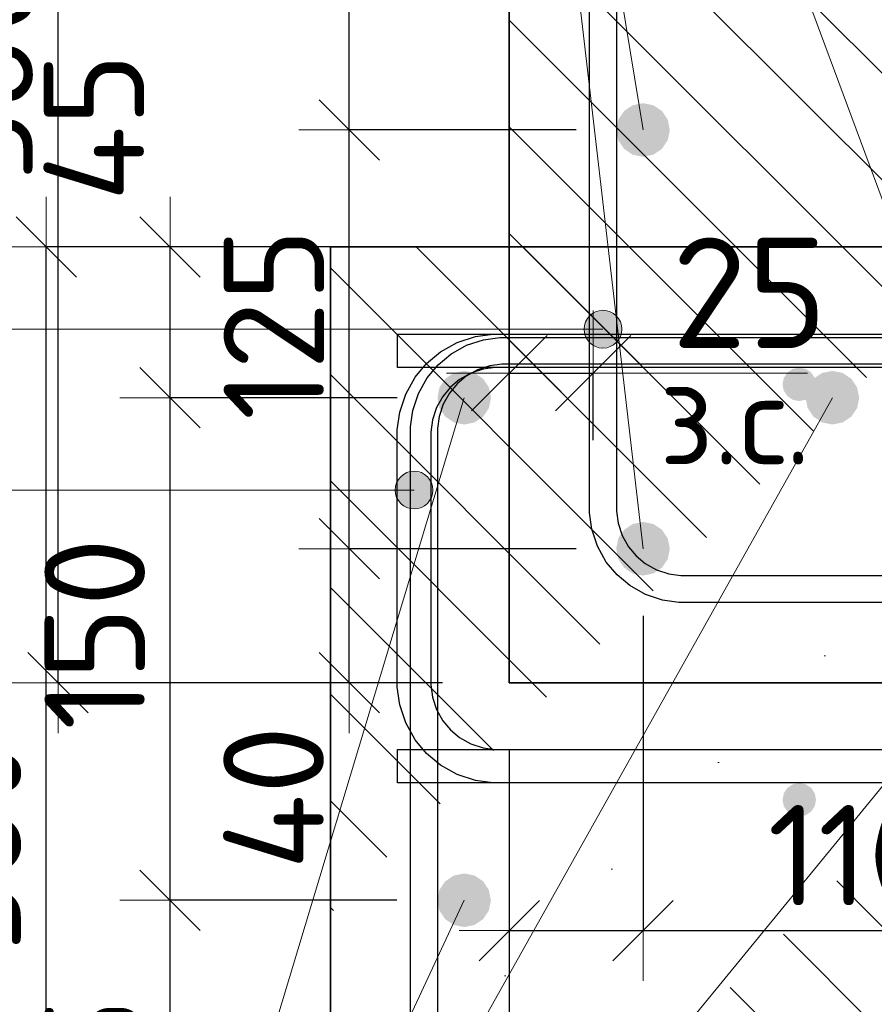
# Model space of a CAD drawing. Header units: metres. Extents: x -38 to 97, y -15 to 21.
# Tile 18 of 114: x 72.026 to 72.281, y 2.088 to 2.382. Entities that reach past the tile are written whole.
import ezdxf

# ---------------------------------------------------------------- set-up
doc = ezdxf.new("R2010")
doc.units = ezdxf.units.M
doc.header["$PDMODE"] = 65
for name, color, linetype, lineweight in [('XR$3$Арм.стержн. Хомут', 240, 'Continuous', 35), ('XR$3$Арм.стержн.горизонт. 1', 180, 'Continuous', 35), ('XR$3$Размерная линия (1)', 7, 'Continuous', 13), ('XR$3$Размерная линия_ общее', 7, 'Continuous', 13), ('XR$5$Арм. стержнями верхней зоны', 180, 'Continuous', 35), ('XR$5$Арм. стержнями нижней зоны', 180, 'Continuous', 35), ('XR$5$Арм.стержн. Арматура края', 96, 'Continuous', 35), ('XR$5$Арм.стержн. Хомут', 240, 'Continuous', 35), ('XR$5$Арм.стержн.горизонт. 1', 180, 'Continuous', 35), ('XR$5$Размерная линия (1)', 7, 'Continuous', 13)]:
    doc.layers.add(name, color=color, linetype=linetype, lineweight=lineweight)
doc.styles.add('ISOCPEUR', font='txt')
doc.dimstyles.new('DIMSTYLE_11', dxfattribs={"dimtxt": 0.033, "dimasz": 0.0375, "dimexe": 0, "dimexo": 0, "dimgap": 0.0165, "dimtad": 2, "dimdec": 0, "dimlfac": 1000, "dimrnd": 1, "dimzin": 12, "dimdsep": 46, "dimtxsty": 'ISOCPEUR', "dimblk1": 'ALL_ML_STRICH', "dimblk2": 'ALL_ML_STRICH', "dimsah": 1, "dimcen": 0, "dimclrd": 7, "dimclre": 256, "dimclrt": 7, "dimadec": 0, "dimazin": 0, "dimtfac": 1, "dimtdec": 0, "dimtix": 1, "dimtmove": 2, "dimatfit": 3, "dimfxl": 0, "dimtvp": 1.2, "dimtzin": 0, "dimlwd": 0, "dimlwe": -3, "dimarcsym": 0})
doc.dimstyles.new('DIMSTYLE_23', dxfattribs={"dimtxt": 0.03, "dimasz": 0.03, "dimexe": 0, "dimexo": 0, "dimgap": 0.015, "dimtad": 2, "dimdec": 0, "dimlfac": 1000, "dimrnd": 5, "dimzin": 12, "dimdsep": 46, "dimtxsty": 'ISOCPEUR', "dimblk1": 'ALL_ML_STRICH', "dimblk2": 'ALL_ML_STRICH', "dimsah": 1, "dimcen": 0, "dimclrd": 7, "dimclre": 256, "dimclrt": 7, "dimadec": 0, "dimazin": 0, "dimtfac": 1, "dimtdec": 0, "dimtix": 1, "dimtmove": 2, "dimatfit": 3, "dimfxl": 0, "dimtvp": 1.2, "dimtzin": 0, "dimlwd": 0, "dimlwe": -3, "dimarcsym": 0})
doc.dimstyles.new('DIMSTYLE_24', dxfattribs={"dimtxt": 0.03, "dimasz": 0.03, "dimexe": 0, "dimexo": 0, "dimgap": 0.015, "dimtad": 2, "dimdec": 0, "dimlfac": 1000, "dimrnd": 5, "dimzin": 12, "dimdsep": 46, "dimtxsty": 'ISOCPEUR', "dimblk1": 'ALL_ML_STRICH', "dimblk2": 'ALL_ML_STRICH', "dimsah": 1, "dimcen": 0, "dimclrd": 7, "dimclre": 256, "dimclrt": 7, "dimadec": 0, "dimazin": 0, "dimtfac": 1, "dimtdec": 0, "dimtix": 1, "dimtmove": 2, "dimatfit": 3, "dimfxl": 0, "dimtzin": 0, "dimlwd": 0, "dimlwe": -3, "dimarcsym": 0})
doc.dimstyles.new('DIMSTYLE_32', dxfattribs={"dimtxt": 0.03, "dimasz": 0.03, "dimexe": 0, "dimexo": 0, "dimgap": 0.015, "dimtad": 0, "dimdec": 0, "dimlfac": 1000, "dimrnd": 5, "dimzin": 12, "dimdsep": 46, "dimtxsty": 'ISOCPEUR', "dimblk1": 'ALL_ML_STRICH', "dimblk2": 'ALL_ML_STRICH', "dimsah": 1, "dimcen": 0, "dimclrd": 7, "dimclre": 256, "dimclrt": 7, "dimadec": 0, "dimazin": 0, "dimtfac": 1, "dimtdec": 0, "dimtix": 1, "dimtmove": 2, "dimatfit": 3, "dimfxl": 0, "dimtvp": 1.2, "dimtzin": 0, "dimlwd": 0, "dimlwe": -3, "dimarcsym": 0})
pattern_1 = [(135, (0, 0), (-0.031819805, -0.031819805), [0.4, -0.05, 0, -0.05]), (135, (-0.01591, -0.01591), (-0.031819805, -0.031819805), [0.8, -0.1, 0.1, -0.1])]

# ---------------------------------------------------------------- blocks, each defined once
blk = doc.blocks.new('ALL_ML_STRICH')
at = {"color": 0, "linetype": 'ByBlock', "lineweight": -2}
for p, q in [((0, -0.5), (0, 0.5)), ((-0.3, -0.3), (0.3, 0.3)), ((-1, 0), (0.5, 0))]:
    blk.add_line(p, q, dxfattribs=at)
blk = doc.blocks.new('*D237')
at = {"layer": 'DEFPOINTS', "color": 7, "linetype": 'Continuous', "lineweight": 13, "transparency": 33554687}
for p in [(72.17211, 2.18403), (72.47211, 2.18403), (72.17211, 2.03505)]:
    blk.add_point(p, dxfattribs=at)
at = {"layer": 'XR$3$Размерная линия (1)', "color": 9, "linetype": 'Continuous', "lineweight": -2, "true_color": 0xc7c7c7, "transparency": 33554687}
for p, q in [((72.17211, 2.16403), (72.17211, 2.03505)), ((72.47211, 2.16403), (72.47211, 2.03505))]:
    blk.add_line(p, q, dxfattribs=at)
at = {"layer": 'XR$3$Размерная линия (1)', "color": 7, "linetype": 'Continuous', "lineweight": -2, "transparency": 33554687}
blk.add_line((72.17211, 2.03505), (72.47211, 2.03505), dxfattribs=at)
at = {"layer": 'XR$3$Размерная линия (1)', "color": 7, "linetype": 'Continuous', "lineweight": 13, "transparency": 33554687, "xscale": 0.03, "yscale": 0.03, "zscale": 0.03, "rotation": 180}
blk.add_blockref('ALL_ML_STRICH', (72.17211, 2.03505), dxfattribs=at)
at = {"layer": 'XR$3$Размерная линия (1)', "color": 7, "linetype": 'Continuous', "lineweight": 13, "transparency": 33554687, "xscale": 0.03, "yscale": 0.03, "zscale": 0.03}
blk.add_blockref('ALL_ML_STRICH', (72.47211, 2.03505), dxfattribs=at)
at = {"layer": 'XR$3$Размерная линия (1)', "color": 7, "linetype": 'Continuous', "lineweight": 13, "transparency": 33554687, "insert": (72.32361, 2.05755), "char_height": 0.03, "width": 0.09, "attachment_point": 5, "style": 'ISOCPEUR'}
blk.add_mtext('\\A1;{300}', dxfattribs=at)
blk = doc.blocks.new('*D238')
at = {"layer": 'DEFPOINTS', "color": 7, "linetype": 'Continuous', "lineweight": 13, "transparency": 33554687}
for p in [(72.21203, 2.22403), (72.17211, 2.18403), (72.17211, 2.11005)]:
    blk.add_point(p, dxfattribs=at)
at = {"layer": 'XR$3$Размерная линия (1)', "color": 9, "linetype": 'Continuous', "lineweight": -2, "true_color": 0xc7c7c7, "transparency": 33554687}
for p, q in [((72.21203, 2.20403), (72.21203, 2.11005)), ((72.17211, 2.16403), (72.17211, 2.11005))]:
    blk.add_line(p, q, dxfattribs=at)
at = {"layer": 'XR$3$Размерная линия (1)', "color": 7, "linetype": 'Continuous', "lineweight": -2, "transparency": 33554687}
blk.add_line((72.17211, 2.11005), (72.21203, 2.11005), dxfattribs=at)
at = {"layer": 'XR$3$Размерная линия (1)', "color": 7, "linetype": 'Continuous', "lineweight": 13, "transparency": 33554687, "xscale": 0.03, "yscale": 0.03, "zscale": 0.03, "rotation": 180}
blk.add_blockref('ALL_ML_STRICH', (72.17211, 2.11005), dxfattribs=at)
at = {"layer": 'XR$3$Размерная линия (1)', "color": 7, "linetype": 'Continuous', "lineweight": 13, "transparency": 33554687, "xscale": 0.03, "yscale": 0.03, "zscale": 0.03}
blk.add_blockref('ALL_ML_STRICH', (72.21203, 2.11005), dxfattribs=at)
at = {"layer": 'XR$3$Размерная линия (1)', "color": 7, "linetype": 'Continuous', "lineweight": 13, "transparency": 33554687, "insert": (72.2222, 2.06933), "char_height": 0.03, "width": 0.06, "attachment_point": 5, "style": 'ISOCPEUR'}
blk.add_mtext('\\A1;{40}', dxfattribs=at)
blk = doc.blocks.new('*D239')
at = {"layer": 'DEFPOINTS', "color": 7, "linetype": 'Continuous', "lineweight": 13, "transparency": 33554687}
for p in [(72.21203, 2.22403), (72.32203, 2.22403), (72.21203, 2.11005)]:
    blk.add_point(p, dxfattribs=at)
at = {"layer": 'XR$3$Размерная линия (1)', "color": 9, "linetype": 'Continuous', "lineweight": -2, "true_color": 0xc7c7c7, "transparency": 33554687}
for p, q in [((72.21203, 2.20403), (72.21203, 2.11005)), ((72.32203, 2.20403), (72.32203, 2.11005))]:
    blk.add_line(p, q, dxfattribs=at)
at = {"layer": 'XR$3$Размерная линия (1)', "color": 7, "linetype": 'Continuous', "lineweight": -2, "transparency": 33554687}
blk.add_line((72.21203, 2.11005), (72.32203, 2.11005), dxfattribs=at)
at = {"layer": 'XR$3$Размерная линия (1)', "color": 7, "linetype": 'Continuous', "lineweight": 13, "transparency": 33554687, "xscale": 0.03, "yscale": 0.03, "zscale": 0.03, "rotation": 180}
blk.add_blockref('ALL_ML_STRICH', (72.21203, 2.11005), dxfattribs=at)
at = {"layer": 'XR$3$Размерная линия (1)', "color": 7, "linetype": 'Continuous', "lineweight": 13, "transparency": 33554687, "xscale": 0.03, "yscale": 0.03, "zscale": 0.03}
blk.add_blockref('ALL_ML_STRICH', (72.32203, 2.11005), dxfattribs=at)
at = {"layer": 'XR$3$Размерная линия (1)', "color": 7, "linetype": 'Continuous', "lineweight": 13, "transparency": 33554687, "insert": (72.27453, 2.13255), "char_height": 0.03, "width": 0.09, "attachment_point": 5, "style": 'ISOCPEUR'}
blk.add_mtext('\\A1;{110}', dxfattribs=at)
blk = doc.blocks.new('*D242')
at = {"layer": 'DEFPOINTS', "color": 7, "linetype": 'Continuous', "lineweight": 13, "transparency": 33554687}
for p in [(72.17211, 2.2764), (72.17211, 2.24142), (72.19711, 2.23642)]:
    blk.add_point(p, dxfattribs=at)
at = {"layer": 'XR$3$Размерная линия_ общее', "color": 253, "linetype": 'Continuous', "lineweight": -2, "true_color": 0xa0a0a0, "transparency": 33554687}
for p, q in [((72.17211, 2.26142), (72.17211, 2.2764)), ((72.19711, 2.25642), (72.19711, 2.2764))]:
    blk.add_line(p, q, dxfattribs=at)
at = {"layer": 'XR$3$Размерная линия_ общее', "color": 7, "linetype": 'Continuous', "lineweight": -2, "transparency": 33554687}
blk.add_line((72.17211, 2.2764), (72.19711, 2.2764), dxfattribs=at)
at = {"layer": 'XR$3$Размерная линия_ общее', "color": 7, "linetype": 'Continuous', "lineweight": 13, "transparency": 33554687, "xscale": 0.0375, "yscale": 0.0375, "zscale": 0.0375, "rotation": 180}
blk.add_blockref('ALL_ML_STRICH', (72.17211, 2.2764), dxfattribs=at)
at = {"layer": 'XR$3$Размерная линия_ общее', "color": 7, "linetype": 'Continuous', "lineweight": 13, "transparency": 33554687, "xscale": 0.0375, "yscale": 0.0375, "zscale": 0.0375}
blk.add_blockref('ALL_ML_STRICH', (72.19711, 2.2764), dxfattribs=at)
at = {"layer": 'XR$3$Размерная линия_ общее', "color": 7, "linetype": 'Continuous', "lineweight": 13, "transparency": 33554687, "insert": (72.24383, 2.3004), "char_height": 0.033, "width": 0.066, "attachment_point": 5, "style": 'ISOCPEUR'}
blk.add_mtext('\\A1;{25}', dxfattribs=at)
at = {"layer": 'XR$3$Размерная линия_ общее', "color": 7, "linetype": 'Continuous', "lineweight": 13, "transparency": 33554687, "insert": (72.21688, 2.27619), "char_height": 0.027, "width": 0.00135, "attachment_point": 1, "line_spacing_factor": 0.60241, "style": 'ISOCPEUR'}
blk.add_mtext('з.с.', dxfattribs=at)
blk = doc.blocks.new('*D243')
at = {"layer": 'DEFPOINTS', "color": 7, "linetype": 'Continuous', "lineweight": 13, "transparency": 33554687}
for p in [(72.21203, 2.22403), (72.12431, 2.18403), (72.17211, 2.18403)]:
    blk.add_point(p, dxfattribs=at)
at = {"layer": 'XR$3$Размерная линия (1)', "color": 9, "linetype": 'Continuous', "lineweight": -2, "true_color": 0xc7c7c7, "transparency": 33554687}
for p, q in [((72.19203, 2.22403), (72.12431, 2.22403)), ((72.15211, 2.18403), (72.12431, 2.18403))]:
    blk.add_line(p, q, dxfattribs=at)
at = {"layer": 'XR$3$Размерная линия (1)', "color": 7, "linetype": 'Continuous', "lineweight": -2, "transparency": 33554687}
blk.add_line((72.12431, 2.18403), (72.12431, 2.22403), dxfattribs=at)
at = {"layer": 'XR$3$Размерная линия (1)', "color": 7, "linetype": 'Continuous', "lineweight": 13, "transparency": 33554687, "xscale": 0.03, "yscale": 0.03, "zscale": 0.03}
for p, rotation in [((72.12431, 2.22403), 90), ((72.12431, 2.18403), 270)]:
    blk.add_blockref('ALL_ML_STRICH', p, dxfattribs=dict(at, rotation=rotation))
at = {"layer": 'XR$3$Размерная линия (1)', "color": 7, "linetype": 'Continuous', "lineweight": 13, "transparency": 33554687, "insert": (72.10172, 2.14972), "char_height": 0.03, "width": 0.06, "attachment_point": 5, "rotation": 90, "style": 'ISOCPEUR'}
blk.add_mtext('\\A1;{40}', dxfattribs=at)
blk = doc.blocks.new('*D244')
at = {"layer": 'DEFPOINTS', "color": 7, "linetype": 'Continuous', "lineweight": 13, "transparency": 33554687}
for p in [(72.21203, 2.34903), (72.12431, 2.22403), (72.21203, 2.22403)]:
    blk.add_point(p, dxfattribs=at)
at = {"layer": 'XR$3$Размерная линия (1)', "color": 9, "linetype": 'Continuous', "lineweight": -2, "true_color": 0xc7c7c7, "transparency": 33554687}
for p, q in [((72.19203, 2.34903), (72.12431, 2.34903)), ((72.19203, 2.22403), (72.12431, 2.22403))]:
    blk.add_line(p, q, dxfattribs=at)
at = {"layer": 'XR$3$Размерная линия (1)', "color": 7, "linetype": 'Continuous', "lineweight": -2, "transparency": 33554687}
blk.add_line((72.12431, 2.22403), (72.12431, 2.34903), dxfattribs=at)
at = {"layer": 'XR$3$Размерная линия (1)', "color": 7, "linetype": 'Continuous', "lineweight": 13, "transparency": 33554687, "xscale": 0.03, "yscale": 0.03, "zscale": 0.03}
for p, rotation in [((72.12431, 2.34903), 90), ((72.12431, 2.22403), 270)]:
    blk.add_blockref('ALL_ML_STRICH', p, dxfattribs=dict(at, rotation=rotation))
at = {"layer": 'XR$3$Размерная линия (1)', "color": 7, "linetype": 'Continuous', "lineweight": 13, "transparency": 33554687, "insert": (72.10181, 2.29103), "char_height": 0.03, "width": 0.09, "attachment_point": 5, "rotation": 90, "style": 'ISOCPEUR'}
blk.add_mtext('\\A1;{125}', dxfattribs=at)
blk = doc.blocks.new('*D245')
at = {"layer": 'DEFPOINTS', "color": 7, "linetype": 'Continuous', "lineweight": 13, "transparency": 33554687}
for p in [(72.21207, 2.50903), (72.12431, 2.34903), (72.21203, 2.34903)]:
    blk.add_point(p, dxfattribs=at)
at = {"layer": 'XR$3$Размерная линия (1)', "color": 9, "linetype": 'Continuous', "lineweight": -2, "true_color": 0xc7c7c7, "transparency": 33554687}
for p, q in [((72.19207, 2.50903), (72.12431, 2.50903)), ((72.19203, 2.34903), (72.12431, 2.34903))]:
    blk.add_line(p, q, dxfattribs=at)
at = {"layer": 'XR$3$Размерная линия (1)', "color": 7, "linetype": 'Continuous', "lineweight": -2, "transparency": 33554687}
blk.add_line((72.12431, 2.34903), (72.12431, 2.50903), dxfattribs=at)
at = {"layer": 'XR$3$Размерная линия (1)', "color": 7, "linetype": 'Continuous', "lineweight": 13, "transparency": 33554687, "xscale": 0.03, "yscale": 0.03, "zscale": 0.03}
for p, rotation in [((72.12431, 2.50903), 90), ((72.12431, 2.34903), 270)]:
    blk.add_blockref('ALL_ML_STRICH', p, dxfattribs=dict(at, rotation=rotation))
at = {"layer": 'XR$3$Размерная линия (1)', "color": 7, "linetype": 'Continuous', "lineweight": 13, "transparency": 33554687, "insert": (72.10181, 2.43353), "char_height": 0.03, "width": 0.09, "attachment_point": 5, "rotation": 90, "style": 'ISOCPEUR'}
blk.add_mtext('\\A1;{160}', dxfattribs=at)
blk = doc.blocks.new('*D247')
at = {"layer": 'DEFPOINTS', "color": 7, "linetype": 'Continuous', "lineweight": 13, "transparency": 33554687}
for p in [(72.17211, 2.54403), (72.03736, 2.18403), (72.17211, 2.18403)]:
    blk.add_point(p, dxfattribs=at)
at = {"layer": 'XR$3$Размерная линия (1)', "color": 9, "linetype": 'Continuous', "lineweight": -2, "true_color": 0xc7c7c7, "transparency": 33554687}
for p, q in [((72.15211, 2.54403), (72.03736, 2.54403)), ((72.15211, 2.18403), (72.03736, 2.18403))]:
    blk.add_line(p, q, dxfattribs=at)
at = {"layer": 'XR$3$Размерная линия (1)', "color": 7, "linetype": 'Continuous', "lineweight": -2, "transparency": 33554687}
blk.add_line((72.03736, 2.18403), (72.03736, 2.54403), dxfattribs=at)
at = {"layer": 'XR$3$Размерная линия (1)', "color": 7, "linetype": 'Continuous', "lineweight": 13, "transparency": 33554687, "xscale": 0.03, "yscale": 0.03, "zscale": 0.03}
for p, rotation in [((72.03736, 2.54403), 90), ((72.03736, 2.18403), 270)]:
    blk.add_blockref('ALL_ML_STRICH', p, dxfattribs=dict(at, rotation=rotation))
at = {"layer": 'XR$3$Размерная линия (1)', "color": 7, "linetype": 'Continuous', "lineweight": 13, "transparency": 33554687, "insert": (72.01486, 2.36553), "char_height": 0.03, "width": 0.09, "attachment_point": 5, "rotation": 90, "style": 'ISOCPEUR'}
blk.add_mtext('\\A1;{360}', dxfattribs=at)
blk = doc.blocks.new('*D407')
at = {"layer": 'DEFPOINTS', "color": 7, "linetype": 'Continuous', "lineweight": 13, "transparency": 33554687}
for p in [(72.16861, 2.31411), (72.03386, 1.95411), (72.16861, 1.95411)]:
    blk.add_point(p, dxfattribs=at)
at = {"layer": 'XR$5$Размерная линия (1)', "color": 9, "linetype": 'Continuous', "lineweight": -2, "true_color": 0xc7c7c7, "transparency": 33554687}
for p, q in [((72.14861, 2.31411), (72.03386, 2.31411)), ((72.14861, 1.95411), (72.03386, 1.95411))]:
    blk.add_line(p, q, dxfattribs=at)
at = {"layer": 'XR$5$Размерная линия (1)', "color": 7, "linetype": 'Continuous', "lineweight": -2, "transparency": 33554687}
blk.add_line((72.03386, 1.95411), (72.03386, 2.31411), dxfattribs=at)
at = {"layer": 'XR$5$Размерная линия (1)', "color": 7, "linetype": 'Continuous', "lineweight": 13, "transparency": 33554687, "xscale": 0.03, "yscale": 0.03, "zscale": 0.03}
for p, rotation in [((72.03386, 2.31411), 90), ((72.03386, 1.95411), 270)]:
    blk.add_blockref('ALL_ML_STRICH', p, dxfattribs=dict(at, rotation=rotation))
at = {"layer": 'XR$5$Размерная линия (1)', "color": 7, "linetype": 'Continuous', "lineweight": 13, "transparency": 33554687, "insert": (72.01136, 2.13561), "char_height": 0.03, "width": 0.09, "attachment_point": 5, "rotation": 90, "style": 'ISOCPEUR'}
blk.add_mtext('\\A1;{360}', dxfattribs=at)
blk = doc.blocks.new('*D609')
at = {"layer": 'DEFPOINTS', "color": 7, "linetype": 'Continuous', "lineweight": 13, "transparency": 33554687}
for p in [(72.15853, 2.11911), (72.07081, 1.99411), (72.15853, 1.99411)]:
    blk.add_point(p, dxfattribs=at)
at = {"layer": 'XR$5$Размерная линия (1)', "color": 9, "linetype": 'Continuous', "lineweight": -2, "true_color": 0xc7c7c7, "transparency": 33554687}
for p, q in [((72.13853, 2.11911), (72.07081, 2.11911)), ((72.13853, 1.99411), (72.07081, 1.99411))]:
    blk.add_line(p, q, dxfattribs=at)
at = {"layer": 'XR$5$Размерная линия (1)', "color": 7, "linetype": 'Continuous', "lineweight": -2, "transparency": 33554687}
blk.add_line((72.07081, 1.99411), (72.07081, 2.11911), dxfattribs=at)
at = {"layer": 'XR$5$Размерная линия (1)', "color": 7, "linetype": 'Continuous', "lineweight": 13, "transparency": 33554687, "xscale": 0.03, "yscale": 0.03, "zscale": 0.03}
for p, rotation in [((72.07081, 2.11911), 90), ((72.07081, 1.99411), 270)]:
    blk.add_blockref('ALL_ML_STRICH', p, dxfattribs=dict(at, rotation=rotation))
at = {"layer": 'XR$5$Размерная линия (1)', "color": 7, "linetype": 'Continuous', "lineweight": 13, "transparency": 33554687, "insert": (72.04831, 2.06111), "char_height": 0.03, "width": 0.09, "attachment_point": 5, "rotation": 90, "style": 'ISOCPEUR'}
blk.add_mtext('\\A1;{125}', dxfattribs=at)
blk = doc.blocks.new('*D610')
at = {"layer": 'DEFPOINTS', "color": 7, "linetype": 'Continuous', "lineweight": 13, "transparency": 33554687}
for p in [(72.15864, 2.26911), (72.07081, 2.11911), (72.15853, 2.11911)]:
    blk.add_point(p, dxfattribs=at)
at = {"layer": 'XR$5$Размерная линия (1)', "color": 9, "linetype": 'Continuous', "lineweight": -2, "true_color": 0xc7c7c7, "transparency": 33554687}
for p, q in [((72.13864, 2.26911), (72.07081, 2.26911)), ((72.13853, 2.11911), (72.07081, 2.11911))]:
    blk.add_line(p, q, dxfattribs=at)
at = {"layer": 'XR$5$Размерная линия (1)', "color": 7, "linetype": 'Continuous', "lineweight": -2, "transparency": 33554687}
blk.add_line((72.07081, 2.11911), (72.07081, 2.26911), dxfattribs=at)
at = {"layer": 'XR$5$Размерная линия (1)', "color": 7, "linetype": 'Continuous', "lineweight": 13, "transparency": 33554687, "xscale": 0.03, "yscale": 0.03, "zscale": 0.03}
for p, rotation in [((72.07081, 2.26911), 90), ((72.07081, 2.11911), 270)]:
    blk.add_blockref('ALL_ML_STRICH', p, dxfattribs=dict(at, rotation=rotation))
at = {"layer": 'XR$5$Размерная линия (1)', "color": 7, "linetype": 'Continuous', "lineweight": 13, "transparency": 33554687, "insert": (72.04831, 2.19861), "char_height": 0.03, "width": 0.09, "attachment_point": 5, "rotation": 90, "style": 'ISOCPEUR'}
blk.add_mtext('\\A1;{150}', dxfattribs=at)
blk = doc.blocks.new('*D611')
at = {"layer": 'DEFPOINTS', "color": 7, "linetype": 'Continuous', "lineweight": 13, "transparency": 33554687}
for p in [(72.11861, 2.31411), (72.07081, 2.26911), (72.15864, 2.26911)]:
    blk.add_point(p, dxfattribs=at)
at = {"layer": 'XR$5$Размерная линия (1)', "color": 9, "linetype": 'Continuous', "lineweight": -2, "true_color": 0xc7c7c7, "transparency": 33554687}
for p, q in [((72.09861, 2.31411), (72.07081, 2.31411)), ((72.13864, 2.26911), (72.07081, 2.26911))]:
    blk.add_line(p, q, dxfattribs=at)
at = {"layer": 'XR$5$Размерная линия (1)', "color": 7, "linetype": 'Continuous', "lineweight": -2, "transparency": 33554687}
blk.add_line((72.07081, 2.26911), (72.07081, 2.31411), dxfattribs=at)
at = {"layer": 'XR$5$Размерная линия (1)', "color": 7, "linetype": 'Continuous', "lineweight": 13, "transparency": 33554687, "xscale": 0.03, "yscale": 0.03, "zscale": 0.03}
for p, rotation in [((72.07081, 2.31411), 90), ((72.07081, 2.26911), 270)]:
    blk.add_blockref('ALL_ML_STRICH', p, dxfattribs=dict(at, rotation=rotation))
at = {"layer": 'XR$5$Размерная линия (1)', "color": 7, "linetype": 'Continuous', "lineweight": 13, "transparency": 33554687, "insert": (72.04807, 2.34984), "char_height": 0.03, "width": 0.06, "attachment_point": 5, "rotation": 90, "style": 'ISOCPEUR'}
blk.add_mtext('\\A1;{45}', dxfattribs=at)

msp = doc.modelspace()

# ---------------------------------------------------------------- hatches: boundary and pattern name
at = {"linetype": 'Continuous', "lineweight": 13, "transparency": 33554687}
h = msp.add_hatch(dxfattribs=at)
h.set_pattern_fill('__________540', scale=0.015, style=0, pattern_type=2)
h.set_pattern_definition(pattern_1)
h.paths.add_polyline_path([(72.47211, 2.54403), (72.17211, 2.54403), (72.17211, 2.18403), (72.47211, 2.18403)], flags=0)
h = msp.add_hatch(dxfattribs=at)
h.set_pattern_fill('__________540', scale=0.015, style=0, pattern_type=2)
h.set_pattern_definition(pattern_1)
h.paths.add_polyline_path([(72.11868, 2.31411), (72.11868, 2.11411), (72.54928, 2.11411), (72.54928, 2.31411)], flags=0)
h = msp.add_hatch(dxfattribs=at)
h.set_pattern_fill('__________540', scale=0.015, style=0, pattern_type=2)
h.set_pattern_definition(pattern_1)
h.paths.add_polyline_path([(72.41868, 2.11411), (72.11868, 2.11411), (72.11868, 1.95411), (72.41868, 1.95411)], flags=0)
at = {"layer": 'XR$3$Арм.стержн. Хомут', "linetype": 'Continuous', "lineweight": 13, "transparency": 33554687}
for points in [[(72.19523, 2.28675), (72.19523, 2.29237), (72.19445, 2.28956)], [(72.19523, 2.29237), (72.19726, 2.28472), (72.19726, 2.2944)], [(72.19523, 2.29237), (72.19523, 2.28675), (72.19726, 2.28472)], [(72.19726, 2.2944), (72.20007, 2.28393), (72.20007, 2.29518)], [(72.19726, 2.2944), (72.19726, 2.28472), (72.20007, 2.28393)], [(72.20007, 2.29518), (72.20007, 2.28393), (72.20288, 2.28472)], [(72.20007, 2.29518), (72.20288, 2.28472), (72.20288, 2.2944)], [(72.20288, 2.2944), (72.20288, 2.28472), (72.20491, 2.28675)], [(72.20288, 2.2944), (72.20491, 2.28675), (72.20491, 2.29237)], [(72.20491, 2.29237), (72.20491, 2.28675), (72.2057, 2.28956)]]:
    msp.add_hatch(color=7, dxfattribs=at).paths.add_polyline_path(points)
at = {"layer": 'XR$3$Арм.стержн.горизонт. 1', "linetype": 'Continuous', "lineweight": 50, "transparency": 33554687}
for points in [[(72.22003, 2.34903), (72.21942, 2.3521), (72.21769, 2.35469), (72.21509, 2.35642), (72.21203, 2.35703), (72.20897, 2.35642), (72.20638, 2.35469), (72.20464, 2.3521), (72.20403, 2.34903), (72.20464, 2.34597), (72.20638, 2.34338), (72.20897, 2.34164), (72.21203, 2.34103), (72.21509, 2.34164), (72.21769, 2.34338), (72.21942, 2.34597)], [(72.22003, 2.22403), (72.21942, 2.2271), (72.21769, 2.22969), (72.21509, 2.23142), (72.21203, 2.23203), (72.20897, 2.23142), (72.20638, 2.22969), (72.20464, 2.2271), (72.20403, 2.22403), (72.20464, 2.22097), (72.20638, 2.21838), (72.20897, 2.21664), (72.21203, 2.21603), (72.21509, 2.21664), (72.21769, 2.21838), (72.21942, 2.22097)]]:
    msp.add_hatch(color=7, dxfattribs=at).paths.add_polyline_path(points)
at = {"layer": 'XR$5$Арм. стержнями верхней зоны', "linetype": 'Continuous', "lineweight": 50, "transparency": 33554687}
msp.add_hatch(color=4, dxfattribs=at).paths.add_polyline_path([(72.26368, 2.27311), (72.2633, 2.27502), (72.26222, 2.27665), (72.2606, 2.27773), (72.25868, 2.27811), (72.25677, 2.27773), (72.25515, 2.27665), (72.25406, 2.27502), (72.25368, 2.27311), (72.25406, 2.2712), (72.25515, 2.26958), (72.25677, 2.26849), (72.25868, 2.26811), (72.2606, 2.26849), (72.26222, 2.26958), (72.2633, 2.2712)])
at = {"layer": 'XR$5$Арм. стержнями нижней зоны', "linetype": 'Continuous', "lineweight": 50, "transparency": 33554687}
msp.add_hatch(color=4, dxfattribs=at).paths.add_polyline_path([(72.26368, 2.14911), (72.2633, 2.15102), (72.26222, 2.15265), (72.2606, 2.15373), (72.25868, 2.15411), (72.25677, 2.15373), (72.25515, 2.15265), (72.25406, 2.15102), (72.25368, 2.14911), (72.25406, 2.1472), (72.25515, 2.14558), (72.25677, 2.14449), (72.25868, 2.14411), (72.2606, 2.14449), (72.26222, 2.14558), (72.2633, 2.1472)])
at = {"layer": 'XR$5$Арм.стержн. Арматура края', "linetype": 'Continuous', "lineweight": 13, "transparency": 33554687}
for points in [[(72.13881, 2.24436), (72.14083, 2.23671), (72.14083, 2.24639)], [(72.14083, 2.24639), (72.14365, 2.23593), (72.14365, 2.24718)], [(72.14083, 2.24639), (72.14083, 2.23671), (72.14365, 2.23593)], [(72.14365, 2.24718), (72.14365, 2.23593), (72.14646, 2.23671)], [(72.14365, 2.24718), (72.14646, 2.23671), (72.14646, 2.24639)], [(72.14646, 2.24639), (72.14646, 2.23671), (72.14848, 2.23874)], [(72.14646, 2.24639), (72.14848, 2.23874), (72.14848, 2.24436)], [(72.13881, 2.23874), (72.13881, 2.24436), (72.13802, 2.24155)], [(72.13881, 2.24436), (72.13881, 2.23874), (72.14083, 2.23671)], [(72.14848, 2.24436), (72.14848, 2.23874), (72.14927, 2.24155)]]:
    msp.add_hatch(color=7, dxfattribs=at).paths.add_polyline_path(points)
at = {"layer": 'XR$5$Арм.стержн.горизонт. 1', "linetype": 'Continuous', "lineweight": 50, "transparency": 33554687}
for points in [[(72.16664, 2.26911), (72.16604, 2.27217), (72.1643, 2.27477), (72.16171, 2.2765), (72.15864, 2.27711), (72.15558, 2.2765), (72.15299, 2.27477), (72.15125, 2.27217), (72.15064, 2.26911), (72.15125, 2.26605), (72.15299, 2.26345), (72.15558, 2.26172), (72.15864, 2.26111), (72.16171, 2.26172), (72.1643, 2.26345), (72.16604, 2.26605)], [(72.27657, 2.26911), (72.27596, 2.27217), (72.27423, 2.27477), (72.27163, 2.2765), (72.26857, 2.27711), (72.26551, 2.2765), (72.26291, 2.27477), (72.26118, 2.27217), (72.26057, 2.26911), (72.26118, 2.26605), (72.26291, 2.26345), (72.26551, 2.26172), (72.26857, 2.26111), (72.27163, 2.26172), (72.27423, 2.26345), (72.27596, 2.26605)], [(72.16661, 2.11911), (72.166, 2.12217), (72.16426, 2.12477), (72.16167, 2.1265), (72.15861, 2.12711), (72.15555, 2.1265), (72.15295, 2.12477), (72.15122, 2.12217), (72.15061, 2.11911), (72.15122, 2.11605), (72.15295, 2.11345), (72.15555, 2.11172), (72.15861, 2.11111), (72.16167, 2.11172), (72.16426, 2.11345), (72.166, 2.11605)]]:
    msp.add_hatch(color=7, dxfattribs=at).paths.add_polyline_path(points)

# ---------------------------------------------------------------- linework, layer by layer
at = {"color": 7, "linetype": 'Continuous', "lineweight": 35, "transparency": 33554687}
for p, q in [((72.17211, 2.54403), (72.17211, 2.18403)), ((72.11868, 2.31411), (72.11868, 2.11411)), ((72.54928, 2.31411), (72.11868, 2.31411)), ((72.17211, 2.18403), (72.47211, 2.18403)), ((72.11868, 2.11411), (72.11868, 1.95411))]:
    msp.add_line(p, q, dxfattribs=at)
at = {"color": 7, "linetype": 'Continuous', "lineweight": 13, "transparency": 33554687}
msp.add_line((72.19711, 2.2764), (72.26111, 2.2764), dxfattribs=at)
at = {"layer": 'XR$3$Арм.стержн. Хомут', "color": 7, "linetype": 'Continuous', "lineweight": 13, "transparency": 33554687}
for p, q in [((72.20007, 2.29518), (72.20007, 2.29518)), ((71.74558, 2.28956), (72.03758, 2.28956)), ((72.03758, 2.28956), (72.20007, 2.28956)), ((72.19445, 2.28956), (72.19445, 2.28956)), ((72.2057, 2.28956), (72.2057, 2.28956)), ((72.20007, 2.28393), (72.20007, 2.28393))]:
    msp.add_line(p, q, dxfattribs=at)
at = {"layer": 'XR$3$Арм.стержн. Хомут', "color": 40, "linetype": 'Continuous', "lineweight": 25, "transparency": 33554687}
for points in [[(72.42143, 2.20803), (72.22275, 2.20803), (72.21787, 2.20871), (72.21279, 2.21039), (72.20811, 2.21301), (72.20426, 2.21622), (72.20104, 2.22007), (72.19842, 2.22475), (72.19675, 2.22983), (72.19607, 2.23471), (72.19607, 2.49136)], [(72.42143, 2.20803), (72.22275, 2.20803), (72.21787, 2.20871), (72.21279, 2.21039), (72.20811, 2.21301), (72.20426, 2.21622), (72.20104, 2.22007), (72.19842, 2.22475), (72.19675, 2.22983), (72.19607, 2.23471), (72.19607, 2.49136)], [(72.20407, 2.4908), (72.20407, 2.23526), (72.20457, 2.23165), (72.20578, 2.22799), (72.20766, 2.22463), (72.20994, 2.2219), (72.21267, 2.21962), (72.21602, 2.21774), (72.21969, 2.21654), (72.2233, 2.21603), (72.42088, 2.21603)], [(72.20407, 2.4908), (72.20407, 2.23526), (72.20457, 2.23165), (72.20578, 2.22799), (72.20766, 2.22463), (72.20994, 2.2219), (72.21267, 2.21962), (72.21602, 2.21774), (72.21969, 2.21654), (72.2233, 2.21603), (72.42088, 2.21603)]]:
    msp.add_lwpolyline(points, dxfattribs=at)
at = {"layer": 'XR$3$Арм.стержн. Хомут', "color": 7, "linetype": 'Continuous', "lineweight": 13, "transparency": 33554687}
msp.add_circle((72.20007, 2.28956), 0.00563, dxfattribs=at)
at = {"layer": 'XR$3$Арм.стержн.горизонт. 1', "color": 7, "linetype": 'Continuous', "lineweight": 13, "transparency": 33554687}
for q in [(72.21203, 2.22403), (72.32203, 2.22403), (72.21203, 2.34903)]:
    msp.add_line((72.16184, 2.65643), q, dxfattribs=at)
at = {"layer": 'XR$5$Арм. стержнями верхней зоны', "color": 4, "linetype": 'Continuous', "lineweight": 25, "transparency": 33554687}
msp.add_lwpolyline([(72.13869, 2.28811), (72.55428, 2.28811), (72.55428, 2.27811), (72.13869, 2.27811), (72.13869, 2.28811)], dxfattribs=at)
msp.add_lwpolyline([(72.13869, 2.28811), (72.55428, 2.28811), (72.55428, 2.27811), (72.13869, 2.27811), (72.13869, 2.28811)], dxfattribs=at)
at = {"layer": 'XR$5$Арм. стержнями нижней зоны', "color": 4, "linetype": 'Continuous', "lineweight": 25, "transparency": 33554687}
msp.add_lwpolyline([(72.1387, 2.16411), (72.55428, 2.16411), (72.55428, 2.15411), (72.1387, 2.15411), (72.1387, 2.16411)], dxfattribs=at)
msp.add_lwpolyline([(72.1387, 2.16411), (72.55428, 2.16411), (72.55428, 2.15411), (72.1387, 2.15411), (72.1387, 2.16411)], dxfattribs=at)
at = {"layer": 'XR$5$Арм.стержн. Арматура края', "color": 7, "linetype": 'Continuous', "lineweight": 13, "transparency": 33554687}
for p, q in [((72.14365, 2.24718), (72.14365, 2.24718)), ((72.02211, 2.24155), (72.14365, 2.24155)), ((72.13802, 2.24155), (72.13802, 2.24155)), ((72.14927, 2.24155), (72.14927, 2.24155)), ((72.14365, 2.23593), (72.14365, 2.23593))]:
    msp.add_line(p, q, dxfattribs=at)
at = {"layer": 'XR$5$Арм.стержн. Арматура края', "color": 4, "linetype": 'Continuous', "lineweight": 25, "transparency": 33554687}
for points in [[(72.55428, 2.15411), (72.16721, 2.15411), (72.16199, 2.15484), (72.15656, 2.15663), (72.15155, 2.15944), (72.14742, 2.16288), (72.14397, 2.16701), (72.14116, 2.17202), (72.13937, 2.17746), (72.13865, 2.18268), (72.13865, 2.25955), (72.13937, 2.26476), (72.14116, 2.2702), (72.14397, 2.27521), (72.14742, 2.27934), (72.15155, 2.28279), (72.15656, 2.28559), (72.16199, 2.28739), (72.16721, 2.28811), (72.55428, 2.28811)], [(72.55428, 2.15411), (72.16721, 2.15411), (72.16199, 2.15484), (72.15656, 2.15663), (72.15155, 2.15944), (72.14742, 2.16288), (72.14397, 2.16701), (72.14116, 2.17202), (72.13937, 2.17746), (72.13865, 2.18268), (72.13865, 2.25955), (72.13937, 2.26476), (72.14116, 2.2702), (72.14397, 2.27521), (72.14742, 2.27934), (72.15155, 2.28279), (72.15656, 2.28559), (72.16199, 2.28739), (72.16721, 2.28811), (72.55428, 2.28811)], [(72.55428, 2.27811), (72.1679, 2.27811), (72.16427, 2.27761), (72.1606, 2.2764), (72.15724, 2.27452), (72.15452, 2.27224), (72.15224, 2.26951), (72.15036, 2.26616), (72.14915, 2.26249), (72.14865, 2.25885), (72.14865, 2.18337), (72.14915, 2.17973), (72.15036, 2.17607), (72.15224, 2.17271), (72.15452, 2.16998), (72.15724, 2.16771), (72.1606, 2.16583), (72.16427, 2.16462), (72.1679, 2.16411), (72.55428, 2.16411)], [(72.55428, 2.27811), (72.1679, 2.27811), (72.16427, 2.27761), (72.1606, 2.2764), (72.15724, 2.27452), (72.15452, 2.27224), (72.15224, 2.26951), (72.15036, 2.26616), (72.14915, 2.26249), (72.14865, 2.25885), (72.14865, 2.18337), (72.14915, 2.17973), (72.15036, 2.17607), (72.15224, 2.17271), (72.15452, 2.16998), (72.15724, 2.16771), (72.1606, 2.16583), (72.16427, 2.16462), (72.1679, 2.16411), (72.55428, 2.16411)]]:
    msp.add_lwpolyline(points, dxfattribs=at)
at = {"layer": 'XR$5$Арм.стержн. Арматура края', "color": 7, "linetype": 'Continuous', "lineweight": 13, "transparency": 33554687}
msp.add_circle((72.14365, 2.24155), 0.00563, dxfattribs=at)
at = {"layer": 'XR$5$Арм.стержн. Хомут', "color": 40, "linetype": 'Continuous', "lineweight": 25, "transparency": 33554687}
for points in [[(72.14264, 2.00479), (72.14264, 2.26043), (72.14332, 2.26531), (72.145, 2.27039), (72.14762, 2.27507), (72.15083, 2.27892), (72.15469, 2.28214), (72.15936, 2.28476), (72.16444, 2.28643), (72.16932, 2.28711), (72.36801, 2.28711), (72.37289, 2.28643), (72.37797, 2.28476), (72.38264, 2.28214), (72.38649, 2.27892), (72.38971, 2.27507), (72.39233, 2.27039), (72.394, 2.26531), (72.39468, 2.26043), (72.39468, 2.00479)], [(72.14264, 2.00479), (72.14264, 2.26043), (72.14332, 2.26531), (72.145, 2.27039), (72.14762, 2.27507), (72.15083, 2.27892), (72.15469, 2.28214), (72.15936, 2.28476), (72.16444, 2.28643), (72.16932, 2.28711), (72.36801, 2.28711), (72.37289, 2.28643), (72.37797, 2.28476), (72.38264, 2.28214), (72.38649, 2.27892), (72.38971, 2.27507), (72.39233, 2.27039), (72.394, 2.26531), (72.39468, 2.26043), (72.39468, 2.00479)], [(72.38668, 2.00534), (72.38668, 2.25988), (72.38618, 2.2635), (72.38497, 2.26716), (72.38309, 2.27051), (72.38081, 2.27324), (72.37808, 2.27552), (72.37473, 2.2774), (72.37107, 2.27861), (72.36745, 2.27911), (72.16988, 2.27911), (72.16626, 2.27861), (72.1626, 2.2774), (72.15924, 2.27552), (72.15651, 2.27324), (72.15423, 2.27051), (72.15236, 2.26716), (72.15115, 2.2635), (72.15064, 2.25988), (72.15064, 2.00534)], [(72.38668, 2.00534), (72.38668, 2.25988), (72.38618, 2.2635), (72.38497, 2.26716), (72.38309, 2.27051), (72.38081, 2.27324), (72.37808, 2.27552), (72.37473, 2.2774), (72.37107, 2.27861), (72.36745, 2.27911), (72.16988, 2.27911), (72.16626, 2.27861), (72.1626, 2.2774), (72.15924, 2.27552), (72.15651, 2.27324), (72.15423, 2.27051), (72.15236, 2.26716), (72.15115, 2.2635), (72.15064, 2.25988), (72.15064, 2.00534)]]:
    msp.add_lwpolyline(points, dxfattribs=at)
at = {"layer": 'XR$5$Арм.стержн.горизонт. 1', "color": 7, "linetype": 'Continuous', "lineweight": 13, "transparency": 33554687}
for q in [(72.26857, 2.26911), (72.15864, 2.26911), (72.37865, 2.26911), (72.15861, 2.11911)]:
    msp.add_line((72.03093, 1.84538), q, dxfattribs=at)

# ---------------------------------------------------------------- dimensions: what is measured, and where the dimension line sits
at = {"layer": 'XR$3$Размерная линия (1)', "color": 7, "linetype": 'Continuous', "lineweight": 13, "transparency": 33554687}
for base, p1, p2, dimstyle, picture, middle in [((72.03736, 2.54403), (72.15211, 2.18403), (72.15211, 2.54403), 'DIMSTYLE_24', '*D247', (72.01486, 2.36553)), ((72.12431, 2.50903), (72.19203, 2.34903), (72.19207, 2.50903), 'DIMSTYLE_24', '*D245', (72.10181, 2.43353)), ((72.12431, 2.34903), (72.19203, 2.22403), (72.19203, 2.34903), 'DIMSTYLE_24', '*D244', (72.10181, 2.29103)), ((72.12431, 2.22403), (72.15211, 2.18403), (72.19203, 2.22403), 'DIMSTYLE_23', '*D243', (72.10172, 2.14972))]:
    dim = msp.add_linear_dim(base=base, p1=p1, p2=p2, angle=90, dimstyle=dimstyle, override={"dimpost": '<>', "dimclrd": 7, "dimclre": 9, "dimclrt": 7, "dimlwd": 0, "dimlwe": 65533}, dxfattribs=at)
    dim.commit()
    dim.dimension.update_dxf_attribs({"geometry": picture, "text_midpoint": middle, "dimtype": 160})
for base, p1, p2, dimstyle, picture, middle in [((72.21203, 2.11005), (72.17211, 2.16403), (72.21203, 2.20403), 'DIMSTYLE_32', '*D238', (72.2222, 2.06933)), ((72.32203, 2.11005), (72.21203, 2.20403), (72.32203, 2.20403), 'DIMSTYLE_24', '*D239', (72.27453, 2.13255)), ((72.47211, 2.03505), (72.17211, 2.16403), (72.47211, 2.16403), 'DIMSTYLE_24', '*D237', (72.32361, 2.05755))]:
    dim = msp.add_linear_dim(base=base, p1=p1, p2=p2, dimstyle=dimstyle, override={"dimpost": '<>', "dimclrd": 7, "dimclre": 9, "dimclrt": 7, "dimlwd": 0, "dimlwe": 65533}, dxfattribs=at)
    dim.commit()
    dim.dimension.update_dxf_attribs({"geometry": picture, "text_midpoint": middle, "dimtype": 160})
at = {"layer": 'XR$3$Размерная линия_ общее', "color": 7, "linetype": 'Continuous', "lineweight": 13, "transparency": 33554687}
dim = msp.add_linear_dim(base=(72.19711, 2.2764), p1=(72.17211, 2.26142), p2=(72.19711, 2.25642), text='<>\\Xз.с.', dimstyle='DIMSTYLE_11', override={"dimpost": '<>', "dimclrd": 7, "dimclre": 253, "dimclrt": 7, "dimlwd": 0, "dimlwe": 65533}, dxfattribs=at)
dim.commit()
dim.dimension.update_dxf_attribs({"geometry": '*D242', "text_midpoint": (72.24383, 2.3004), "dimtype": 160})
at = {"layer": 'XR$5$Размерная линия (1)', "color": 7, "linetype": 'Continuous', "lineweight": 13, "transparency": 33554687}
for base, p1, p2, dimstyle, picture, middle in [((72.07081, 2.31411), (72.13864, 2.26911), (72.09861, 2.31411), 'DIMSTYLE_23', '*D611', (72.04807, 2.34984)), ((72.03386, 2.31411), (72.14861, 1.95411), (72.14861, 2.31411), 'DIMSTYLE_24', '*D407', (72.01136, 2.13561)), ((72.07081, 2.26911), (72.13853, 2.11911), (72.13864, 2.26911), 'DIMSTYLE_24', '*D610', (72.04831, 2.19861)), ((72.07081, 2.11911), (72.13853, 1.99411), (72.13853, 2.11911), 'DIMSTYLE_24', '*D609', (72.04831, 2.06111))]:
    dim = msp.add_linear_dim(base=base, p1=p1, p2=p2, angle=90, dimstyle=dimstyle, override={"dimpost": '<>', "dimclrd": 7, "dimclre": 9, "dimclrt": 7, "dimlwd": 0, "dimlwe": 65533}, dxfattribs=at)
    dim.commit()
    dim.dimension.update_dxf_attribs({"geometry": picture, "text_midpoint": middle, "dimtype": 160})

doc.saveas('drawing.dxf')
